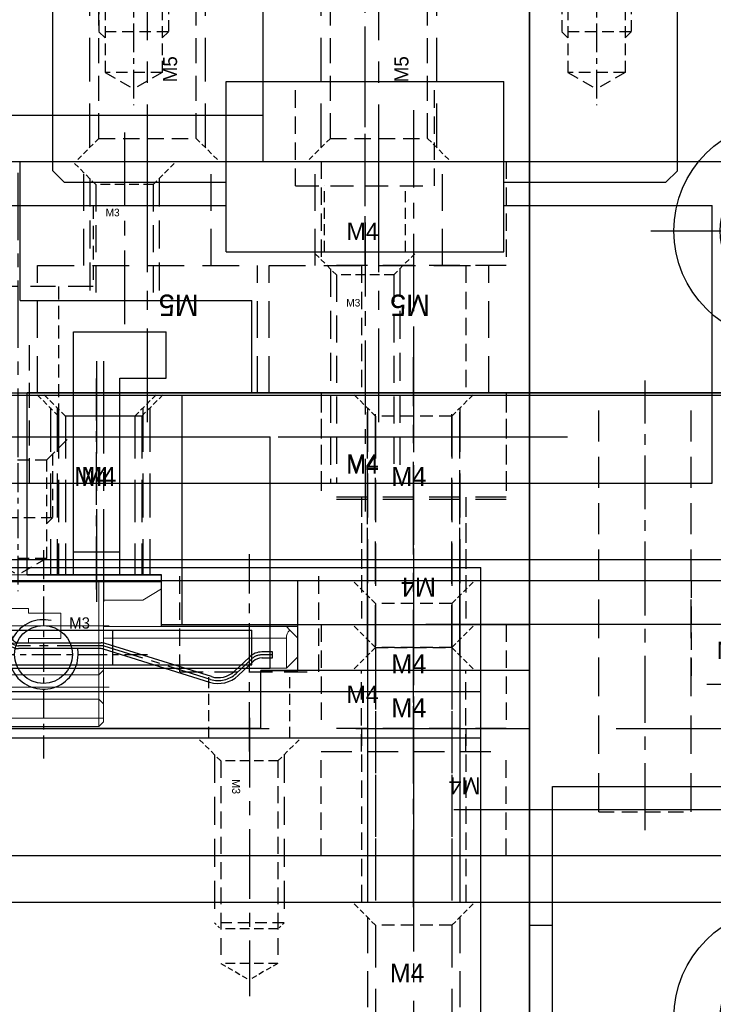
# Model space of a CAD drawing. Header units: millimetres. Extents: x -1657 to 8845, y -11980 to 3013.
# Tile 78 of 256: x 1518 to 1548, y -965 to -923. Entities that reach past the tile are written whole.
import ezdxf

# ---------------------------------------------------------------- set-up
doc = ezdxf.new("R2010")
doc.units = ezdxf.units.MM
doc.linetypes.add('CENTER', pattern=[2, 1.25, -0.25, 0.25, -0.25])
doc.linetypes.add('DASHED', pattern=[0.75, 0.5, -0.25])
for name, color, linetype in [('01', 6, 'Continuous'), ('图层1', 5, 'Continuous'), ('图层100', 243, 'Continuous'), ('图层101', 154, 'Continuous'), ('图层102', 123, 'Continuous'), ('图层103', 50, 'Continuous'), ('图层104', 221, 'Continuous'), ('图层107', 75, 'Continuous'), ('图层108', 132, 'Continuous'), ('图层140', 37, 'Continuous'), ('图层141', 233, 'Continuous'), ('图层142', 22, 'Continuous'), ('图层144', 182, 'Continuous'), ('图层172', 21, 'Continuous'), ('图层3', 6, 'Continuous'), ('图层5', 111, 'Continuous'), ('图层60', 143, 'Continuous'), ('图层87', 241, 'Continuous'), ('图层94', 125, 'Continuous'), ('图层98', 70, 'Continuous'), ('图层99', 43, 'Continuous'), ('旋转气缸', 252, 'Continuous'), ('裁切线轨', 252, 'Continuous')]:
    doc.layers.add(name, color=color, linetype=linetype)

# ---------------------------------------------------------------- blocks, each defined once
blk = doc.blocks.new('D3D8')
at = {"layer": '图层5', "color": 1, "linetype": 'CENTER', "ltscale": 3.238837}
blk.add_line((-2.75, -6.762), (-2.75, 6.107), dxfattribs=at)
at = {"layer": '图层5', "color": 4, "linetype": 'DASHED', "ltscale": 3.166667}
for p, q in [((-5.5, 0), (-5.5, 4.5)), ((0, 0), (0, 4.5)), ((-7.5, -5.5), (-7.5, 0)), ((-7.5, 0), (2, 0)), ((2, -5.5), (2, 0))]:
    blk.add_line(p, q, dxfattribs=at)
at = {"layer": '图层5', "ltscale": 3}
blk.add_text('M5', height=0.93, rotation=180, dxfattribs=at).set_placement((-0.539, -1.25))
blk = doc.blocks.new('5F')
at = {"color": 4, "linetype": 'DASHED', "ltscale": 0.471405}
for p, q in [((1, 2.1), (0, 3.1)), ((1, -2.1), (0, -3.1))]:
    blk.add_line(p, q, dxfattribs=at)
at = {"color": 4, "linetype": 'DASHED', "ltscale": 3.8}
for p, q in [((0.6, 2.5), (12, 2.5)), ((0.6, -2.5), (12, -2.5))]:
    blk.add_line(p, q, dxfattribs=at)
at = {"color": 4, "linetype": 'DASHED', "ltscale": 0.188562}
for p, q in [((12, 2.5), (12.4, 2.1)), ((12, -2.5), (12.4, -2.1))]:
    blk.add_line(p, q, dxfattribs=at)
at = {"color": 4, "linetype": 'DASHED', "ltscale": 1.666667}
blk.add_line((12, 2.5), (12, -2.5), dxfattribs=at)
at = {"color": 4, "linetype": 'DASHED', "ltscale": 1.4}
for p, q in [((1, 2.1), (1, -2.1)), ((14, 2.1), (14, -2.1))]:
    blk.add_line(p, q, dxfattribs=at)
at = {"color": 4, "linetype": 'DASHED', "ltscale": 2.166667}
for p, q in [((1, 2.1), (14, 2.1)), ((1, -2.1), (14, -2.1))]:
    blk.add_line(p, q, dxfattribs=at)
at = {"color": 4, "linetype": 'DASHED', "ltscale": 0.80829}
for p in [(14, 2.1), (14, -2.1)]:
    blk.add_line(p, (15.212, 0), dxfattribs=at)
at = {"color": 1, "linetype": 'CENTER', "ltscale": 3.699214}
blk.add_line((-2.156, 0), (16.34, 0), dxfattribs=at)
blk.add_text('M5', height=0.6063).set_placement((3.422, -1.275))
blk = doc.blocks.new('52B92')
at = {"layer": '裁切线轨', "color": 1, "linetype": 'CENTER'}
for p, q in [((-1.237, 1.867), (-1.237, -5.673)), ((18.763, 1.867), (18.763, -5.673))]:
    blk.add_line(p, q, dxfattribs=at)
at = {"layer": '裁切线轨', "color": 1, "linetype": 'CENTER', "ltscale": 2.32}
blk.add_line((8.763, -9.8), (8.763, 1.8), dxfattribs=at)
blk.add_line((8.763, -9.8), (8.763, 1.8), dxfattribs=at)
at = {"layer": '裁切线轨', "ltscale": 1.5}
for p, q in [((-4.237, 1), (-4.737, 0.5)), ((-4.237, 1), (21.763, 1)), ((21.763, 1), (22.263, 0.5)), ((-4.737, -8.5), (-4.737, 0.5)), ((22.263, -8.5), (22.263, 0.5)), ((2.763, -9), (2.763, -4.65)), ((2.763, -4.65), (14.763, -4.65)), ((14.763, -9), (14.763, -4.65)), ((-4.237, -9), (-4.737, -8.5)), ((22.263, -8.5), (21.763, -9)), ((-4.237, -9), (2.763, -9)), ((14.763, -9), (21.763, -9))]:
    blk.add_line(p, q, dxfattribs=at)
at = {"layer": '裁切线轨', "color": 4, "linetype": 'DASHED'}
for p, q in [((-2.475, 0), (-3.475, 1)), ((0, 0), (1, 1)), ((17.525, 0), (16.525, 1)), ((20, 0), (21, 1)), ((-2.737, 0.262), (-2.737, -2.5)), ((-2.475, 0), (-2.475, -4.25)), ((0, 0), (-2.475, 0)), ((0, 0), (0, -4.25)), ((0.262, 0.262), (0.262, -2.5)), ((17.263, 0.262), (17.263, -2.5)), ((17.525, 0), (17.525, -4.25)), ((20, 0), (17.525, 0)), ((20, 0), (20, -4.25)), ((20.262, 0.262), (20.262, -2.5)), ((-2.737, -2.5), (-2.475, -2.762)), ((0.262, -2.5), (-2.737, -2.5)), ((0.262, -2.5), (0, -2.762)), ((17.263, -2.5), (17.525, -2.762)), ((20.262, -2.5), (17.263, -2.5)), ((20.262, -2.5), (20, -2.762)), ((0, -4.25), (-2.475, -4.25)), ((-2.475, -4.25), (-1.237, -4.964)), ((0, -4.25), (-1.237, -4.964)), ((20, -4.25), (17.525, -4.25)), ((17.525, -4.25), (18.763, -4.964)), ((20, -4.25), (18.763, -4.964))]:
    blk.add_line(p, q, dxfattribs=at)
at = {"layer": '裁切线轨', "linetype": 'DASHED'}
for p in [(-1.982, -0.789), (18.018, -0.789)]:
    blk.add_text('M3', height=0.3465, rotation=270, dxfattribs=at).set_placement(p)
blk = doc.blocks.new('52B53')
at = {"layer": '裁切线轨', "color": 1, "linetype": 'CENTER', "ltscale": 1.7052}
blk.add_line((0, 0), (0, 8.526), dxfattribs=at)
at = {"layer": '裁切线轨', "ltscale": 1.5}
for p, q in [((-6, 7.938), (6, 7.938)), ((-6, 0.588), (-6, 7.938)), ((6, 0.588), (6, 7.938)), ((-6, 0.588), (6, 0.588))]:
    blk.add_line(p, q, dxfattribs=at)
at = {"layer": '裁切线轨', "color": 4, "linetype": 'DASHED', "ltscale": 1.5}
for p, q in [((-3, 3.438), (-3, 7.938)), ((3, 3.438), (3, 7.938))]:
    blk.add_line(p, q, dxfattribs=at)
at = {"layer": '裁切线轨', "color": 4, "linetype": 'DASHED', "ltscale": 2}
blk.add_line((-3, 3.438), (3, 3.438), dxfattribs=at)
at = {"layer": '裁切线轨', "color": 4, "linetype": 'DASHED', "ltscale": 0.95}
for p, q in [((-1.75, 0.588), (-1.75, 3.438)), ((1.75, 0.588), (1.75, 3.438))]:
    blk.add_line(p, q, dxfattribs=at)
blk = doc.blocks.new('1985A')
at = {"layer": '图层87', "color": 1, "linetype": 'CENTER', "ltscale": 2.55}
blk.add_line((-1.237, 2.258), (-1.237, -10.221), dxfattribs=at)
at = {"layer": '图层87', "color": 4, "linetype": 'DASHED', "ltscale": 0.471405}
for p, q in [((-2.475, 0), (-3.475, 1)), ((0, 0), (1, 1))]:
    blk.add_line(p, q, dxfattribs=at)
at = {"layer": '图层87', "color": 4, "linetype": 'DASHED', "ltscale": 2.420833}
for p, q in [((-2.737, 0.262), (-2.737, -9)), ((0.262, 0.262), (0.262, -9))]:
    blk.add_line(p, q, dxfattribs=at)
at = {"layer": '图层87', "color": 4, "linetype": 'DASHED', "ltscale": 2.333333}
for p, q in [((-2.475, 0), (-2.475, -9)), ((0, 0), (0, -9))]:
    blk.add_line(p, q, dxfattribs=at)
at = {"layer": '图层87', "color": 4, "linetype": 'DASHED', "ltscale": 0.825}
blk.add_line((0, 0), (-2.475, 0), dxfattribs=at)
at = {"layer": '图层87'}
blk.add_text('M3', height=0.3257, dxfattribs=at).set_placement((-2.048, -1.366))
blk = doc.blocks.new('19DFB')
at = {"layer": '裁切线轨', "color": 1, "linetype": 'CENTER', "ltscale": 1.7052}
blk.add_line((-10, -0.588), (-10, 7.938), dxfattribs=at)
at = {"layer": '裁切线轨', "ltscale": 1.5}
for p, q in [((-70, 7.35), (0, 7.35)), ((0, 0), (0, 7.35)), ((-70, 0), (0, 0))]:
    blk.add_line(p, q, dxfattribs=at)
at = {"layer": '裁切线轨', "color": 4, "linetype": 'DASHED', "ltscale": 1.5}
for p, q in [((-13, 2.85), (-13, 7.35)), ((-7, 2.85), (-7, 7.35))]:
    blk.add_line(p, q, dxfattribs=at)
at = {"layer": '裁切线轨', "color": 4, "linetype": 'DASHED', "ltscale": 2}
blk.add_line((-13, 2.85), (-7, 2.85), dxfattribs=at)
at = {"layer": '裁切线轨', "color": 4, "linetype": 'DASHED', "ltscale": 0.95}
for p, q in [((-11.75, 0), (-11.75, 2.85)), ((-8.25, 0), (-8.25, 2.85))]:
    blk.add_line(p, q, dxfattribs=at)
blk = doc.blocks.new('52ADC')
at = {"layer": '裁切线轨', "color": 1, "linetype": 'CENTER'}
for p, q in [((-1.237, 1.867), (-1.237, -5.673)), ((13.763, 1.867), (13.763, -5.673))]:
    blk.add_line(p, q, dxfattribs=at)
at = {"layer": '裁切线轨', "color": 1, "linetype": 'CENTER', "ltscale": 2.32}
blk.add_line((6.263, -9.8), (6.263, 1.8), dxfattribs=at)
at = {"layer": '裁切线轨', "ltscale": 1.5}
for p, q in [((-12.137, 1), (24.663, 1)), ((-12.137, -9), (-12.137, 1)), ((24.663, -9), (24.663, 1)), ((-12.137, -9), (24.663, -9))]:
    blk.add_line(p, q, dxfattribs=at)
at = {"layer": '裁切线轨', "color": 4, "linetype": 'DASHED'}
for p, q in [((-2.475, 0), (-3.475, 1)), ((0, 0), (1, 1)), ((12.525, 0), (11.525, 1)), ((15, 0), (16, 1)), ((-2.737, 0.262), (-2.737, -2.5)), ((-2.475, 0), (-2.475, -4.25)), ((0, 0), (-2.475, 0)), ((0, 0), (0, -4.25)), ((0.262, 0.262), (0.262, -2.5)), ((12.263, 0.262), (12.263, -2.5)), ((12.525, 0), (12.525, -4.25)), ((15, 0), (12.525, 0)), ((15, 0), (15, -4.25)), ((15.262, 0.262), (15.262, -2.5)), ((-2.737, -2.5), (-2.475, -2.762)), ((0.262, -2.5), (-2.737, -2.5)), ((0.262, -2.5), (0, -2.762)), ((12.263, -2.5), (12.525, -2.762)), ((15.262, -2.5), (12.263, -2.5)), ((15.262, -2.5), (15, -2.762)), ((0, -4.25), (-2.475, -4.25)), ((-2.475, -4.25), (-1.237, -4.964)), ((0, -4.25), (-1.237, -4.964)), ((15, -4.25), (12.525, -4.25)), ((12.525, -4.25), (13.763, -4.964)), ((15, -4.25), (13.763, -4.964))]:
    blk.add_line(p, q, dxfattribs=at)
at = {"layer": '裁切线轨', "color": 4, "linetype": 'DASHED', "ltscale": 12.266667}
blk.add_line((-12.137, -4.65), (24.663, -4.65), dxfattribs=at)
at = {"layer": '裁切线轨', "linetype": 'DASHED'}
for p in [(-1.982, -0.789), (13.018, -0.789)]:
    blk.add_text('M3', height=0.3465, rotation=270, dxfattribs=at).set_placement(p)
blk = doc.blocks.new('19E89')
at = {"layer": '图层87', "color": 1, "linetype": 'CENTER', "ltscale": 2.329099}
blk.add_line((-3.25, 4.911), (-3.25, -8.116), dxfattribs=at)
at = {"layer": '图层87', "color": 4, "linetype": 'DASHED', "ltscale": 1.166667}
for p, q in [((-6.5, 3.5), (-6.5, 0)), ((0, 3.5), (0, 0))]:
    blk.add_line(p, q, dxfattribs=at)
at = {"layer": '图层87', "color": 4, "linetype": 'DASHED', "ltscale": 2.166667}
blk.add_line((0, 0), (-6.5, 0), dxfattribs=at)
at = {"layer": '图层87', "color": 4, "linetype": 'DASHED', "ltscale": 1.125}
for p, q in [((-5, 0), (-5, -6.5)), ((-1.5, 0), (-1.5, -6.5))]:
    blk.add_line(p, q, dxfattribs=at)
at = {"layer": '图层87', "linetype": 'DASHED', "ltscale": 3}
blk.add_text('M3', height=0.6863, dxfattribs=at).set_placement((-4.832, 0.154))
blk = doc.blocks.new('19F45')
at = {"layer": '图层87', "color": 1, "linetype": 'CENTER', "ltscale": 3.728372}
blk.add_line((-3.25, -7.894), (-3.25, 7.61), dxfattribs=at)
at = {"layer": '图层87', "color": 4, "linetype": 'DASHED', "ltscale": 2.166667}
for p, q in [((-6.5, 0), (-6.5, 5.5)), ((0, 0), (0, 5.5)), ((-8.75, -6.5), (-8.75, 0)), ((2.25, -6.5), (2.25, 0))]:
    blk.add_line(p, q, dxfattribs=at)
at = {"layer": '图层87', "color": 4, "linetype": 'DASHED', "ltscale": 3.666667}
blk.add_line((-8.75, 0), (2.25, 0), dxfattribs=at)
at = {"layer": '图层87', "ltscale": 4}
blk.add_text('M6', height=1.0943, rotation=90, dxfattribs=at).set_placement((0.029, -2.345))
blk = doc.blocks.new('3F')
at = {"color": 4, "linetype": 'DASHED', "ltscale": 0.471405}
for p, q in [((1, 1.237), (0, 2.237)), ((1, -1.237), (0, -2.237))]:
    blk.add_line(p, q, dxfattribs=at)
at = {"color": 4, "linetype": 'DASHED', "ltscale": 2.420833}
for p, q in [((0.738, 1.5), (8, 1.5)), ((0.738, -1.5), (8, -1.5))]:
    blk.add_line(p, q, dxfattribs=at)
at = {"color": 4, "linetype": 'DASHED', "ltscale": 0.123744}
for p, q in [((8, 1.5), (8.262, 1.237)), ((8, -1.5), (8.262, -1.237))]:
    blk.add_line(p, q, dxfattribs=at)
at = {"color": 4, "linetype": 'DASHED'}
blk.add_line((8, 1.5), (8, -1.5), dxfattribs=at)
at = {"color": 4, "linetype": 'DASHED', "ltscale": 1.458333}
for p, q in [((1, 1.237), (9.75, 1.237)), ((1, -1.237), (9.75, -1.237))]:
    blk.add_line(p, q, dxfattribs=at)
at = {"color": 4, "linetype": 'DASHED', "ltscale": 0.825}
for p, q in [((1, 1.237), (1, -1.237)), ((8.262, 1.237), (8.262, -1.237)), ((9.75, 1.237), (9.75, -1.237))]:
    blk.add_line(p, q, dxfattribs=at)
at = {"color": 4, "linetype": 'DASHED', "ltscale": 0.476314}
for p in [(9.75, 1.237), (9.75, -1.237)]:
    blk.add_line(p, (10.464, 0), dxfattribs=at)
at = {"color": 1, "linetype": 'CENTER', "ltscale": 2.408031}
blk.add_line((-0.867, 0), (11.173, 0), dxfattribs=at)
at = {"linetype": 'DASHED'}
blk.add_text('M3', height=0.3465, dxfattribs=at).set_placement((1.789, -0.745))
blk = doc.blocks.new('5C')
at = {"color": 1, "linetype": 'CENTER'}
for p, q in [((0, 4.5), (0, -4.5)), ((-4.5, 0), (4.5, 0))]:
    blk.add_line(p, q, dxfattribs=at)
blk.add_circle((0, 0), 2.1)
at = {"color": 2, "linetype": 'Continuous'}
blk.add_arc((0, 0), 2.5, 70.7735, 12.493, dxfattribs=at)
blk.add_text('M5', height=0.54).set_placement((1.623, 1.797))
blk = doc.blocks.new('1B276')
at = {"layer": '旋转气缸', "color": 1, "linetype": 'CENTER', "ltscale": 12.992}
blk.add_line((2.2, -30.98), (2.2, 33.98), dxfattribs=at)
at = {"layer": '旋转气缸', "ltscale": 1.375}
blk.add_line((36.7, 29.5), (-44.3, 29.5), dxfattribs=at)
at = {"layer": '旋转气缸', "ltscale": 1.375, "extrusion": (0, 0, -1), "zscale": -1}
for p in [(14.8, 18.5), (-19.2, 18.5)]:
    blk.add_blockref('5C', p, dxfattribs=at)
blk = doc.blocks.new('85971')
at = {"color": 7, "linetype": 'Continuous', "lineweight": 15}
for p, q in [((0.445, 1.7), (0.245, 1.5)), ((0.245, 1.35), (0.245, 1.5)), ((0.245, 0.725), (0.245, 1.35)), ((0.445, 1.35), (0.245, 1.35)), ((0.445, 1.7), (0.445, 1.35)), ((0.445, 1.7), (4.845, 1.7)), ((4.845, 1.35), (0.445, 1.35)), ((0.445, 1.35), (0.445, 0.55)), ((3.545, 1.7), (4.845, 1.7)), ((4.845, 1.7), (4.845, 1.35)), ((4.845, 0.55), (4.845, 1.35)), ((0.445, 0.525), (0.245, 0.725)), ((0.245, 0.465), (0.245, 0.725)), ((0.245, -0.75), (0.245, 0.49)), ((0.445, 0.55), (0.445, -0.55)), ((0.445, 0.525), (4.845, 0.525)), ((4.845, -0.55), (4.845, 0.55)), ((-7.655, -0.81), (-8.155, -1.31)), ((-7.655, -0.81), (0.245, -0.81)), ((-7.655, -2.11), (-7.655, -0.81)), ((-7.655, -0.81), (0.245, -0.81)), ((0.245, -0.725), (0.445, -0.525)), ((0.245, -4.55), (0.245, -0.75)), ((0.445, -0.525), (4.845, -0.525)), ((0.445, -0.55), (0.445, -4.55)), ((4.845, -1.9), (4.845, -0.55)), ((0.245, -0.87), (0.245, -2.11)), ((-8.155, -1.31), (-8.155, -2.11)), ((-8.155, -2.11), (-7.802, -2.464)), ((0.245, -2.11), (-7.655, -2.11)), ((0.245, -2.11), (0.245, -2.37)), ((3.495, -2.1), (2.095, -2.1)), ((2.095, -2.1), (2.095, -3.2)), ((3.495, -1.9), (4.845, -1.9)), ((3.495, -1.9), (3.495, -2.1)), ((4.845, -3.4), (4.845, -1.9)), ((-7.802, -2.464), (-7.655, -2.61)), ((0.245, -2.37), (0.245, -2.97)), ((-7.655, -2.61), (0.245, -2.61)), ((0.245, -2.97), (0.245, -3.12)), ((2.095, -3.2), (3.495, -3.2)), ((3.495, -3.2), (3.495, -3.4)), ((3.495, -3.4), (4.845, -3.4)), ((4.845, -4.55), (4.845, -3.4)), ((-1.455, -3.75), (-2.255, -4.25)), ((-1.455, -3.75), (0.245, -3.75)), ((-2.255, -4.55), (-2.255, -4.25)), ((-2.255, -4.55), (0.245, -4.55)), ((-2.255, -4.55), (-2.255, -4.85)), ((0.445, -4.55), (0.245, -4.55)), ((0.445, -4.55), (4.845, -4.55)), ((4.845, -4.55), (4.845, -4.85)), ((-2.255, -4.85), (4.845, -4.85))]:
    blk.add_line(p, q, dxfattribs=at)
at = {"color": 1, "lineweight": 9, "ltscale": 0.03}
for p, q in [((0, 0), (5.152, 0)), ((0, -2.65), (5.152, -2.65))]:
    blk.add_line(p, q, dxfattribs=at)
at = {"color": 7, "linetype": 'Continuous', "lineweight": 15}
blk.add_arc((-8.155, -2.11), 0.5, 315, 0, dxfattribs=at)
blk = doc.blocks.new('5A')
at = {"color": 1, "linetype": 'CENTER'}
for p, q in [((0, 5.75), (0, -5.75)), ((-5.75, 0), (5.75, 0))]:
    blk.add_line(p, q, dxfattribs=at)
for radius in [4.75, 2.75]:
    blk.add_circle((0, 0), radius)
blk.add_text('M5', height=0.56).set_placement((-1.965, -3.658))
blk = doc.blocks.new('1B15B')
at = {"layer": '图层98', "color": 4, "linetype": 'DASHED', "ltscale": 0.471405}
for p, q in [((0.35, -0.35), (-0.65, 0.65)), ((0.35, -3.65), (-0.65, -4.65))]:
    blk.add_line(p, q, dxfattribs=at)
at = {"layer": '图层98', "color": 4, "linetype": 'DASHED', "ltscale": 3.783333}
for p, q in [((0, 0), (11.35, 0)), ((0, -4), (11.35, -4))]:
    blk.add_line(p, q, dxfattribs=at)
at = {"layer": '图层98', "color": 4, "linetype": 'DASHED', "ltscale": 3.666667}
for p, q in [((0.35, -0.35), (11.35, -0.35)), ((0.35, -3.65), (11.35, -3.65))]:
    blk.add_line(p, q, dxfattribs=at)
at = {"layer": '图层98', "color": 4, "linetype": 'DASHED', "ltscale": 1.1}
blk.add_line((0.35, -0.35), (0.35, -3.65), dxfattribs=at)
at = {"layer": '图层98', "color": 1, "linetype": 'CENTER', "ltscale": 3.2}
blk.add_line((-2.026, -2), (12.899, -2), dxfattribs=at)
at = {"layer": '图层98'}
blk.add_text('M4', height=0.8143, rotation=90, dxfattribs=at).set_placement((3.367, -2.964))
blk = doc.blocks.new('1B375')
at = {"layer": '图层98', "ltscale": 1.375}
for p, q in [((0.64, 49.4), (0.64, 55.2)), ((0.64, 55.2), (8.5, 55.2)), ((8.5, -6.5), (8.5, 55.2)), ((-1.6, 43.5), (-1.6, 49.4)), ((-1.6, 49.4), (0.64, 49.4)), ((-3.5, 43.5), (-1.6, 43.5)), ((-3.5, 33.5), (-3.5, 43.5)), ((-11.5, -6.5), (-11.5, 33.5)), ((-11.5, 33.5), (-3.5, 33.5))]:
    blk.add_line(p, q, dxfattribs=at)
at = {"layer": '图层98', "color": 4, "linetype": 'DASHED', "ltscale": 0.471405}
for p, q in [((7.5, 53.55), (8.5, 54.55)), ((7.5, 50.25), (8.5, 49.25))]:
    blk.add_line(p, q, dxfattribs=at)
at = {"layer": '图层98', "color": 4, "linetype": 'DASHED', "ltscale": 3.783333}
for p, q in [((7.85, 53.9), (0.64, 53.9)), ((7.85, 49.9), (0.64, 49.9))]:
    blk.add_line(p, q, dxfattribs=at)
at = {"layer": '图层98', "color": 4, "linetype": 'DASHED', "ltscale": 3.666667}
for p, q in [((7.5, 53.55), (0.64, 53.55)), ((7.5, 50.25), (0.64, 50.25))]:
    blk.add_line(p, q, dxfattribs=at)
at = {"layer": '图层98', "color": 4, "linetype": 'DASHED', "ltscale": 1.1}
blk.add_line((7.5, 50.25), (7.5, 53.55), dxfattribs=at)
at = {"layer": '图层98', "color": 1, "linetype": 'CENTER', "ltscale": 3.2}
blk.add_line((9.876, 51.9), (-0.909, 51.9), dxfattribs=at)
at = {"layer": '图层98', "ltscale": 1.375}
blk.add_blockref('1B15B', (-2.85, 40.5), dxfattribs=at)
at = {"layer": '图层98'}
blk.add_text('M4', height=0.8143, rotation=270, dxfattribs=at).set_placement((4.483, 52.864))
blk = doc.blocks.new('1B14A')
at = {"layer": '图层99', "color": 4, "linetype": 'DASHED', "ltscale": 1.5}
for p, q in [((2.215, 4), (6.715, 4)), ((6.715, 2.25), (10.215, 2.25)), ((6.715, -2.25), (10.215, -2.25)), ((2.215, -4), (6.715, -4))]:
    blk.add_line(p, q, dxfattribs=at)
at = {"layer": '图层99', "color": 4, "linetype": 'DASHED', "ltscale": 2.666667}
blk.add_line((6.715, 4), (6.715, -4), dxfattribs=at)
at = {"layer": '图层99', "color": 1, "linetype": 'CENTER', "ltscale": 2.671598}
blk.add_line((0, 0), (12.358, 0), dxfattribs=at)
at = {"layer": '图层99'}
blk.add_text('M4', height=0.743, rotation=90, dxfattribs=at).set_placement((5.607, -2.897))
blk = doc.blocks.new('1B3C8')
at = {"layer": '图层99', "ltscale": 1.375}
for p, q in [((-8, 0), (-8, 26.1)), ((-8, 26.1), (0, 26.1)), ((0, 23.1), (0, 26.1)), ((-2.5, 11.6), (-2.5, 23.1)), ((-2.5, 23.1), (0, 23.1)), ((-2.5, 11.6), (0, 11.6)), ((0, 0), (0, 11.6)), ((-8, 0), (0, 0))]:
    blk.add_line(p, q, dxfattribs=at)
blk.add_blockref('1B14A', (-10.215, 5), dxfattribs=at)
blk = doc.blocks.new('1C3B2')
at = {"layer": '01', "ltscale": 1.625}
blk.add_line((0, 0), (0.25, 0), dxfattribs=at)
at = {"layer": '01', "ltscale": 0.5}
for p, q in [((0, -4.64), (0, 0)), ((0.25, -4.64), (0.25, 0)), ((0.55, -4.94), (4.13, -4.94)), ((8.888, -6.399), (4.293, -4.965)), ((4.13, -5.19), (0.55, -5.19)), ((4.219, -5.204), (8.814, -6.637)), ((11.533, -5.332), (11.075, -5.334)), ((11.535, -5.582), (11.533, -5.332)), ((10.532, -5.552), (9.871, -6.173)), ((10.042, -6.355), (10.703, -5.734)), ((11.076, -5.584), (11.535, -5.582))]:
    blk.add_line(p, q, dxfattribs=at)
at = {"layer": '01', "color": 1, "linetype": 'CENTER', "ltscale": 1.52888}
for p, q in [((0.125, -4.64), (0.125, 0.096)), ((4.13, -5.065), (0.55, -5.065)), ((4.13, -5.065), (0.55, -5.065)), ((8.851, -6.518), (4.256, -5.084)), ((11.534, -5.457), (11.075, -5.459)), ((10.617, -5.643), (9.956, -6.264))]:
    blk.add_line(p, q, dxfattribs=at)
at = {"layer": '01', "ltscale": 0.5}
for centre, radius, start, end in [((0.55, -4.64), 0.55, 180, 270), ((0.55, -4.64), 0.3, 180, 270), ((4.13, -5.49), 0.55, 72.6698, 90), ((4.13, -5.49), 0.3, 72.6698, 90), ((11.08, -6.134), 0.8, 90.3541, 133.2279), ((11.08, -6.134), 0.55, 90.3541, 133.2279), ((9.186, -5.444), 1.25, 252.6698, 313.2279), ((9.186, -5.444), 1, 252.6698, 313.2279)]:
    blk.add_arc(centre, radius, start, end, dxfattribs=at)
at = {"layer": '01', "color": 1, "linetype": 'CENTER', "ltscale": 1.52888}
for centre, radius, start, end in [((0.55, -4.64), 0.425, 180, 270), ((4.13, -5.49), 0.425, 72.6698, 90), ((11.08, -6.134), 0.675, 90.3541, 133.2279), ((9.186, -5.444), 1.125, 252.6698, 313.2279)]:
    blk.add_arc(centre, radius, start, end, dxfattribs=at)
blk = doc.blocks.new('1C480')
at = {"layer": '图层101', "color": 1, "linetype": 'CENTER', "ltscale": 2.671598}
blk.add_line((0, 0), (0, -16.358), dxfattribs=at)
at = {"layer": '图层101', "color": 4, "linetype": 'DASHED', "ltscale": 1.5}
for p, q in [((-4, -2.215), (-4, -6.715)), ((4, -2.215), (4, -6.715)), ((-2.25, -6.715), (-2.25, -14.215)), ((2.25, -6.715), (2.25, -14.215))]:
    blk.add_line(p, q, dxfattribs=at)
at = {"layer": '图层101', "color": 4, "linetype": 'DASHED', "ltscale": 2.666667}
blk.add_line((4, -6.715), (-4, -6.715), dxfattribs=at)
at = {"layer": '图层101'}
blk.add_text('M4', height=0.743, dxfattribs=at).set_placement((-2.897, -5.607))
blk = doc.blocks.new('4F')
at = {"color": 4, "linetype": 'DASHED', "ltscale": 0.471405}
for p, q in [((1, 1.65), (0, 2.65)), ((1, -1.65), (0, -2.65))]:
    blk.add_line(p, q, dxfattribs=at)
at = {"color": 4, "linetype": 'DASHED', "ltscale": 3.116667}
for p, q in [((0.65, 2), (10, 2)), ((0.65, -2), (10, -2))]:
    blk.add_line(p, q, dxfattribs=at)
at = {"color": 4, "linetype": 'DASHED', "ltscale": 0.164992}
for p, q in [((10, 2), (10.35, 1.65)), ((10, -2), (10.35, -1.65))]:
    blk.add_line(p, q, dxfattribs=at)
at = {"color": 4, "linetype": 'DASHED', "ltscale": 1.333333}
blk.add_line((10, 2), (10, -2), dxfattribs=at)
at = {"color": 4, "linetype": 'DASHED', "ltscale": 1.1}
for p, q in [((1, 1.65), (1, -1.65)), ((12, 1.65), (12, -1.65))]:
    blk.add_line(p, q, dxfattribs=at)
at = {"color": 4, "linetype": 'DASHED', "ltscale": 3.666667}
for p, q in [((1, 1.65), (12, 1.65)), ((1, -1.65), (12, -1.65))]:
    blk.add_line(p, q, dxfattribs=at)
at = {"color": 4, "linetype": 'DASHED', "ltscale": 0.635085}
for p in [(12, 1.65), (12, -1.65)]:
    blk.add_line(p, (12.953, 0), dxfattribs=at)
at = {"color": 1, "linetype": 'CENTER', "ltscale": 3.210708}
blk.add_line((-2.156, 0), (13.898, 0), dxfattribs=at)
blk.add_text('M4', height=0.8081, rotation=90).set_placement((3.463, -1.03))
blk = doc.blocks.new('1C4D2')
at = {"layer": '图层103', "color": 1, "linetype": 'CENTER', "ltscale": 2.671598}
blk.add_line((0, 0), (0, -14.358), dxfattribs=at)
at = {"layer": '图层103', "color": 4, "linetype": 'DASHED', "ltscale": 1.5}
for p, q in [((-4, -2.215), (-4, -6.715)), ((4, -2.215), (4, -6.715)), ((-2.25, -6.715), (-2.25, -12.215)), ((2.25, -6.715), (2.25, -12.215))]:
    blk.add_line(p, q, dxfattribs=at)
at = {"layer": '图层103', "color": 4, "linetype": 'DASHED', "ltscale": 2.666667}
blk.add_line((4, -6.715), (-4, -6.715), dxfattribs=at)
at = {"layer": '图层103'}
blk.add_text('M4', height=0.743, dxfattribs=at).set_placement((-2.897, -5.607))
blk = doc.blocks.new('1C4EA')
at = {"layer": '图层101', "color": 1, "linetype": 'CENTER', "ltscale": 3.2}
blk.add_line((-2, 2.026), (-2, -12.899), dxfattribs=at)
at = {"layer": '图层101', "color": 4, "linetype": 'DASHED', "ltscale": 0.471405}
for p, q in [((-3.65, -0.35), (-4.65, 0.65)), ((-0.35, -0.35), (0.65, 0.65))]:
    blk.add_line(p, q, dxfattribs=at)
at = {"layer": '图层101', "color": 4, "linetype": 'DASHED', "ltscale": 3.783333}
for p, q in [((0, 0), (0, -11.35)), ((-4, 0), (-4, -11.35))]:
    blk.add_line(p, q, dxfattribs=at)
at = {"layer": '图层101', "color": 4, "linetype": 'DASHED', "ltscale": 3.666667}
for p, q in [((-3.65, -0.35), (-3.65, -11.35)), ((-0.35, -0.35), (-0.35, -11.35))]:
    blk.add_line(p, q, dxfattribs=at)
at = {"layer": '图层101', "color": 4, "linetype": 'DASHED', "ltscale": 1.1}
blk.add_line((-0.35, -0.35), (-3.65, -0.35), dxfattribs=at)
at = {"layer": '图层101'}
blk.add_text('M4', height=0.8143, dxfattribs=at).set_placement((-2.964, -3.367))
blk = doc.blocks.new('1E935')
at = {"layer": '图层108', "color": 1, "linetype": 'CENTER', "ltscale": 2.671598}
blk.add_line((0, 0), (0, -14.358), dxfattribs=at)
at = {"layer": '图层108', "color": 4, "linetype": 'DASHED', "ltscale": 1.5}
for p, q in [((-4, -2.215), (-4, -6.715)), ((4, -2.215), (4, -6.715)), ((-2.25, -6.715), (-2.25, -12.215)), ((2.25, -6.715), (2.25, -12.215))]:
    blk.add_line(p, q, dxfattribs=at)
at = {"layer": '图层108', "color": 4, "linetype": 'DASHED', "ltscale": 2.666667}
blk.add_line((4, -6.715), (-4, -6.715), dxfattribs=at)
at = {"layer": '图层108'}
blk.add_text('M4', height=0.743, dxfattribs=at).set_placement((-2.897, -5.607))
blk = doc.blocks.new('1E965')
at = {"layer": '图层108', "color": 1, "linetype": 'CENTER', "ltscale": 2.55}
blk.add_line((-1.237, 2.258), (-1.237, -6.221), dxfattribs=at)
at = {"layer": '图层108', "color": 4, "linetype": 'DASHED', "ltscale": 0.471405}
for p, q in [((-2.475, 0), (-3.475, 1)), ((0, 0), (1, 1))]:
    blk.add_line(p, q, dxfattribs=at)
at = {"layer": '图层108', "color": 4, "linetype": 'DASHED', "ltscale": 2.420833}
for p, q in [((-2.737, 0.262), (-2.737, -5)), ((0.262, 0.262), (0.262, -5))]:
    blk.add_line(p, q, dxfattribs=at)
at = {"layer": '图层108', "color": 4, "linetype": 'DASHED', "ltscale": 2.333333}
for p, q in [((-2.475, 0), (-2.475, -5)), ((0, 0), (0, -5))]:
    blk.add_line(p, q, dxfattribs=at)
at = {"layer": '图层108', "color": 4, "linetype": 'DASHED', "ltscale": 0.825}
blk.add_line((0, 0), (-2.475, 0), dxfattribs=at)
at = {"layer": '图层108'}
blk.add_text('M3', height=0.3257, dxfattribs=at).set_placement((-2.048, -1.366))
blk = doc.blocks.new('1E991')
at = {"layer": '图层103', "color": 4, "linetype": 'DASHED', "ltscale": 0.471405}
for p, q in [((-3.3, 0), (-4.3, 1)), ((0, 0), (1, 1))]:
    blk.add_line(p, q, dxfattribs=at)
at = {"layer": '图层103', "color": 4, "linetype": 'DASHED', "ltscale": 3.783333}
for p, q in [((-3.65, 0.35), (-3.65, -9)), ((0.35, 0.35), (0.35, -9))]:
    blk.add_line(p, q, dxfattribs=at)
at = {"layer": '图层103', "color": 4, "linetype": 'DASHED', "ltscale": 1.1}
blk.add_line((0, 0), (-3.3, 0), dxfattribs=at)
at = {"layer": '图层103', "color": 4, "linetype": 'DASHED', "ltscale": 3.666667}
for p, q in [((-3.3, 0), (-3.3, -9)), ((0, 0), (0, -9))]:
    blk.add_line(p, q, dxfattribs=at)
at = {"layer": '图层103'}
blk.add_text('M4', height=0.8143, dxfattribs=at).set_placement((-2.614, -3.017))
blk = doc.blocks.new('21B36')
at = {"layer": '图层141', "color": 1, "linetype": 'CENTER', "ltscale": 2.671598}
blk.add_line((0, 0), (0, -12.358), dxfattribs=at)
at = {"layer": '图层141', "color": 4, "linetype": 'DASHED', "ltscale": 1.5}
for p, q in [((-4, -2.215), (-4, -6.715)), ((4, -2.215), (4, -6.715)), ((-2.25, -6.715), (-2.25, -10.215)), ((2.25, -6.715), (2.25, -10.215))]:
    blk.add_line(p, q, dxfattribs=at)
at = {"layer": '图层141', "color": 4, "linetype": 'DASHED', "ltscale": 2.666667}
blk.add_line((4, -6.715), (-4, -6.715), dxfattribs=at)
at = {"layer": '图层141'}
blk.add_text('M4', height=0.743, dxfattribs=at).set_placement((-2.897, -5.607))
blk = doc.blocks.new('21B7A')
at = {"layer": '图层142', "color": 1, "linetype": 'CENTER', "ltscale": 2.671598}
blk.add_line((0, 0), (0, -12.358), dxfattribs=at)
at = {"layer": '图层142', "color": 4, "linetype": 'DASHED', "ltscale": 1.5}
for p, q in [((-4, -2.215), (-4, -6.715)), ((4, -2.215), (4, -6.715)), ((-2.25, -6.715), (-2.25, -10.215)), ((2.25, -6.715), (2.25, -10.215))]:
    blk.add_line(p, q, dxfattribs=at)
at = {"layer": '图层142', "color": 4, "linetype": 'DASHED', "ltscale": 2.666667}
blk.add_line((4, -6.715), (-4, -6.715), dxfattribs=at)
at = {"layer": '图层142'}
blk.add_text('M4', height=0.743, dxfattribs=at).set_placement((-2.897, -5.607))
blk = doc.blocks.new('21C0C')
at = {"layer": '图层140', "color": 1, "linetype": 'CENTER', "ltscale": 3.2}
blk.add_line((-2, 2.026), (-2, -14.799), dxfattribs=at)
at = {"layer": '图层140', "color": 4, "linetype": 'DASHED', "ltscale": 0.471405}
for p, q in [((-3.65, -0.35), (-4.65, 0.65)), ((-0.35, -0.35), (0.65, 0.65))]:
    blk.add_line(p, q, dxfattribs=at)
at = {"layer": '图层140', "color": 4, "linetype": 'DASHED', "ltscale": 3.783333}
for p, q in [((0, 0), (0, -13.25)), ((-4, 0), (-4, -13.25))]:
    blk.add_line(p, q, dxfattribs=at)
at = {"layer": '图层140', "color": 4, "linetype": 'DASHED', "ltscale": 3.666667}
for p, q in [((-3.65, -0.35), (-3.65, -13.25)), ((-0.35, -0.35), (-0.35, -13.25))]:
    blk.add_line(p, q, dxfattribs=at)
at = {"layer": '图层140', "color": 4, "linetype": 'DASHED', "ltscale": 1.1}
blk.add_line((-0.35, -0.35), (-3.65, -0.35), dxfattribs=at)
at = {"layer": '图层140'}
blk.add_text('M4', height=0.8143, dxfattribs=at).set_placement((-2.964, -3.367))
blk = doc.blocks.new('21CDE')
at = {"layer": '图层140', "color": 1, "linetype": 'CENTER', "ltscale": 2.671598}
blk.add_line((0, 0), (0, -18.258), dxfattribs=at)
at = {"layer": '图层140', "color": 4, "linetype": 'DASHED', "ltscale": 1.5}
for p, q in [((-4, -2.215), (-4, -6.715)), ((4, -2.215), (4, -6.715)), ((-2.25, -6.715), (-2.25, -16.115)), ((2.25, -6.715), (2.25, -16.115))]:
    blk.add_line(p, q, dxfattribs=at)
at = {"layer": '图层140', "color": 4, "linetype": 'DASHED', "ltscale": 2.666667}
blk.add_line((4, -6.715), (-4, -6.715), dxfattribs=at)
at = {"layer": '图层140'}
blk.add_text('M4', height=0.743, dxfattribs=at).set_placement((-2.897, -5.607))
blk = doc.blocks.new('3C')
at = {"color": 1, "linetype": 'CENTER'}
for p, q in [((0, 4.5), (0, -4.5)), ((-4.5, 0), (4.5, 0))]:
    blk.add_line(p, q, dxfattribs=at)
blk.add_circle((0, 0), 1.25)
at = {"color": 2, "linetype": 'Continuous'}
blk.add_arc((0, 0), 1.5, 77.2897, 8.5828, dxfattribs=at)
blk.add_text('M3', height=0.4838).set_placement((1.112, 1.118))
blk = doc.blocks.new('6C4AF')
at = {"layer": '图层103', "color": 1, "linetype": 'CENTER', "ltscale": 3.2}
blk.add_line((-1.65, 2.376), (-1.65, -8.409), dxfattribs=at)
at = {"layer": '图层103', "color": 4, "linetype": 'DASHED', "ltscale": 0.471405}
for p, q in [((-3.3, 0), (-4.3, 1)), ((0, 0), (1, 1))]:
    blk.add_line(p, q, dxfattribs=at)
at = {"layer": '图层103', "color": 4, "linetype": 'DASHED', "ltscale": 3.783333}
for p, q in [((-3.65, 0.35), (-3.65, -6.86)), ((0.35, 0.35), (0.35, -6.86))]:
    blk.add_line(p, q, dxfattribs=at)
at = {"layer": '图层103', "color": 4, "linetype": 'DASHED', "ltscale": 1.1}
blk.add_line((0, 0), (-3.3, 0), dxfattribs=at)
at = {"layer": '图层103', "color": 4, "linetype": 'DASHED', "ltscale": 3.666667}
for p, q in [((-3.3, 0), (-3.3, -6.86)), ((0, 0), (0, -6.86))]:
    blk.add_line(p, q, dxfattribs=at)
at = {"layer": '图层103'}
blk.add_text('M4', height=0.8143, dxfattribs=at).set_placement((-2.614, -3.017))

msp = doc.modelspace()

# ---------------------------------------------------------------- linework, layer by layer
at = {"layer": '图层1'}
for q in [(1528.5605, -897.4622), (1548.5605, -928.6622)]:
    msp.add_line((1528.5605, -928.6622), q, dxfattribs=at)
at = {"layer": '图层100', "ltscale": 2}
msp.add_line((1540.0605, -1041.6622), (1540.0605, -914.1622), dxfattribs=at)
at = {"layer": '图层101', "ltscale": 1.625}
for p, q in [((1530.0605, -950.6622), (1530.0605, -948.6622)), ((1530.0605, -948.6622), (1540.0605, -948.6622)), ((1540.0605, -960.6622), (1540.0605, -948.6622)), ((1528.4605, -950.6622), (1530.0605, -950.6622)), ((1528.4605, -953.1622), (1528.4605, -950.6622)), ((1516.9605, -953.1622), (1528.4605, -953.1622)), ((1513.9605, -960.6622), (1540.0605, -960.6622))]:
    msp.add_line(p, q, dxfattribs=at)
at = {"layer": '图层102', "ltscale": 1.625}
for p in [(1513.9605, -960.6622), (1540.0605, -1041.6622)]:
    msp.add_line(p, (1540.0605, -960.6622), dxfattribs=at)
at = {"layer": '图层103', "color": 1, "linetype": 'CENTER', "ltscale": 1.82352}
msp.add_line((1521.3605, -947.151), (1521.3605, -938.0334), dxfattribs=at)
at = {"layer": '图层103', "ltscale": 1.625}
for p, q in [((1518.3605, -946.5222), (1518.3605, -938.6622)), ((1518.3605, -938.6622), (1540.0605, -938.6622)), ((1540.0605, -948.6622), (1540.0605, -938.6622)), ((1518.3605, -946.5222), (1524.1605, -946.5222)), ((1524.1605, -948.6622), (1524.1605, -946.5222)), ((1524.1605, -948.6622), (1540.0605, -948.6622))]:
    msp.add_line(p, q, dxfattribs=at)
at = {"layer": '图层103', "color": 4, "linetype": 'DASHED', "ltscale": 2.62}
for p, q in [((1520.3605, -946.5222), (1520.3605, -938.6622)), ((1522.3605, -946.5222), (1522.3605, -938.6622))]:
    msp.add_line(p, q, dxfattribs=at)
at = {"layer": '图层103', "color": 4, "linetype": 'DASHED', "ltscale": 3.333333}
for p, q in [((1533.0605, -948.6622), (1533.0605, -938.6622)), ((1537.0605, -948.6622), (1537.0605, -938.6622))]:
    msp.add_line(p, q, dxfattribs=at)
at = {"layer": '图层104', "ltscale": 1.625}
for p, q in [((1493.0605, -948.9122), (1528.0605, -948.9122)), ((1522.0605, -950.4122), (1522.0605, -948.9122)), ((1528.0605, -950.4122), (1528.0605, -948.9122)), ((1510.0605, -950.4122), (1528.0605, -950.4122))]:
    msp.add_line(p, q, dxfattribs=at)
at = {"layer": '图层107', "ltscale": 0.875}
for p, q in [((1520.3605, -936.0222), (1524.3605, -936.0222)), ((1520.3605, -946.5222), (1520.3605, -936.0222)), ((1524.3605, -938.0222), (1524.3605, -936.0222)), ((1522.3605, -938.0222), (1524.3605, -938.0222)), ((1522.3605, -946.5222), (1522.3605, -938.0222)), ((1520.3605, -945.5222), (1522.3605, -945.5222)), ((1520.3605, -946.5222), (1522.3605, -946.5222))]:
    msp.add_line(p, q, dxfattribs=at)
at = {"layer": '图层108', "ltscale": 0.875}
for p, q in [((1518.0605, -934.6622), (1518.0605, -928.6622)), ((1518.0605, -928.6622), (1540.0605, -928.6622)), ((1540.0605, -938.6622), (1540.0605, -928.6622)), ((1518.0605, -934.6622), (1528.0605, -934.6622)), ((1528.0605, -938.6622), (1528.0605, -934.6622)), ((1528.0605, -938.6622), (1540.0605, -938.6622))]:
    msp.add_line(p, q, dxfattribs=at)
at = {"layer": '图层140', "color": 1, "linetype": 'CENTER', "ltscale": 2.32}
msp.add_line((1545.0605, -957.5622), (1545.0605, -945.9622), dxfattribs=at)
at = {"layer": '图层140', "ltscale": 1.375}
for p, q in [((1465.0605, -946.7622), (1595.0605, -946.7622)), ((1465.0605, -960.6622), (1595.0605, -960.6622))]:
    msp.add_line(p, q, dxfattribs=at)
at = {"layer": '图层140', "color": 4, "linetype": 'DASHED', "ltscale": 1.3}
msp.add_line((1530.0605, -950.6622), (1530.0605, -946.7622), dxfattribs=at)
at = {"layer": '图层140', "color": 4, "linetype": 'DASHED', "ltscale": 3.333333}
for p, q in [((1543.0605, -956.7622), (1543.0605, -946.7622)), ((1547.0605, -956.7622), (1547.0605, -946.7622))]:
    msp.add_line(p, q, dxfattribs=at)
at = {"layer": '图层140', "color": 4, "linetype": 'DASHED', "ltscale": 0.833333}
msp.add_line((1528.4605, -953.1622), (1528.4605, -950.6622), dxfattribs=at)
at = {"layer": '图层140', "color": 4, "linetype": 'DASHED', "ltscale": 0.533333}
msp.add_line((1528.4605, -950.6622), (1530.0605, -950.6622), dxfattribs=at)
at = {"layer": '图层140', "color": 4, "linetype": 'DASHED', "ltscale": 15}
msp.add_line((1465.0605, -953.1622), (1595.0605, -953.1622), dxfattribs=at)
at = {"layer": '图层140', "color": 4, "linetype": 'DASHED', "ltscale": 1.333333}
msp.add_line((1543.0605, -956.7622), (1547.0605, -956.7622), dxfattribs=at)
at = {"layer": '图层141', "ltscale": 1.375}
for p, q in [((1475.0605, -938.7622), (1607.0605, -938.7622)), ((1475.0605, -946.7622), (1607.0605, -946.7622))]:
    msp.add_line(p, q, dxfattribs=at)
at = {"layer": '图层141', "color": 4, "linetype": 'DASHED', "ltscale": 40}
msp.add_line((1475.0605, -945.8622), (1607.0605, -945.8622), dxfattribs=at)
at = {"layer": '图层142', "color": 1, "linetype": 'CENTER', "ltscale": 1.856}
msp.add_line((1545.0605, -947.4022), (1545.0605, -938.1222), dxfattribs=at)
at = {"layer": '图层142', "ltscale": 1.375}
for p, q in [((1525.0605, -938.7622), (1607.0605, -938.7622)), ((1525.0605, -948.6622), (1525.0605, -938.7622)), ((1525.0605, -945.8622), (1607.0605, -945.8622)), ((1525.0605, -946.7622), (1607.0605, -946.7622)), ((1530.0605, -948.6622), (1530.0605, -946.7622)), ((1525.0605, -948.6622), (1530.0605, -948.6622))]:
    msp.add_line(p, q, dxfattribs=at)
at = {"layer": '图层142', "color": 4, "linetype": 'DASHED', "ltscale": 2.666667}
for p, q in [((1543.0605, -946.7622), (1543.0605, -938.7622)), ((1547.0605, -946.7622), (1547.0605, -938.7622))]:
    msp.add_line(p, q, dxfattribs=at)
at = {"layer": '图层144', "ltscale": 1.375}
for p, q in [((1541.0605, -955.6622), (1561.0605, -955.6622)), ((1541.0605, -1041.6622), (1541.0605, -955.6622))]:
    msp.add_line(p, q, dxfattribs=at)
at = {"layer": '图层144', "color": 4, "linetype": 'DASHED', "ltscale": 6.666667}
msp.add_line((1541.0605, -960.6622), (1561.0605, -960.6622), dxfattribs=at)
at = {"layer": '图层172', "ltscale": 2.125}
for p, q in [((1540.0605, -1041.6622), (1540.0605, -961.6622)), ((1540.0605, -961.6622), (1541.0605, -961.6622)), ((1541.0605, -1041.6622), (1541.0605, -961.6622))]:
    msp.add_line(p, q, dxfattribs=at)
at = {"layer": '图层3', "color": 4, "linetype": 'DASHED', "ltscale": 10.4}
msp.add_line((1528.5605, -928.6622), (1528.5605, -897.4622), dxfattribs=at)
at = {"layer": '图层3'}
msp.add_line((1508.5605, -928.6622), (1573.5605, -928.6622), dxfattribs=at)
at = {"layer": '图层5'}
for p, q in [((1438.5605, -926.6622), (1528.5605, -926.6622)), ((1528.5605, -928.6622), (1528.5605, -926.6622)), ((1438.5605, -928.6622), (1573.5605, -928.6622)), ((1498.5605, -938.6622), (1573.5605, -938.6622))]:
    msp.add_line(p, q, dxfattribs=at)
at = {"layer": '图层60', "color": 1, "linetype": 'CENTER', "ltscale": 39.920618}
msp.add_line((1536.7947, -956.6622), (1736.3978, -956.6622), dxfattribs=at)
at = {"layer": '图层87', "ltscale": 1.625}
for p, q in [((1472.9605, -930.5622), (1526.9605, -930.5622)), ((1526.9605, -932.5622), (1526.9605, -930.5622)), ((1538.9605, -932.5622), (1538.9605, -930.5622)), ((1538.9605, -930.5622), (1547.9605, -930.5622)), ((1547.9605, -942.5622), (1547.9605, -930.5622)), ((1526.9605, -932.5622), (1538.9605, -932.5622)), ((1472.9605, -942.5622), (1547.9605, -942.5622))]:
    msp.add_line(p, q, dxfattribs=at)
at = {"layer": '图层87', "color": 4, "linetype": 'DASHED', "ltscale": 25}
msp.add_line((1472.9605, -940.5622), (1547.9605, -940.5622), dxfattribs=at)
at = {"layer": '图层94', "ltscale": 1.625}
for p in [(1467.9605, -951.5622), (1537.9605, -1041.6622)]:
    msp.add_line(p, (1537.9605, -951.5622), dxfattribs=at)
at = {"layer": '图层94', "color": 4, "linetype": 'DASHED', "ltscale": 23.333333}
msp.add_line((1467.9605, -953.5622), (1537.9605, -953.5622), dxfattribs=at)

# ---------------------------------------------------------------- block references
at = {"ltscale": 0.5, "rotation": 180}
msp.add_blockref('85971', (1521.9051, -951.3722), dxfattribs=at)
at = {"layer": '01', "ltscale": 1.625}
msp.add_blockref('1C3B2', (1517.4305, -944.5222), dxfattribs=at)
at = {"layer": '图层1', "rotation": 90}
msp.add_blockref('5F', (1533.5605, -928.6622), dxfattribs=at)
at = {"layer": '图层100', "ltscale": 2}
for p in [(1551.0605, -931.6622), (1551.0605, -965.6622)]:
    msp.add_blockref('5A', p, dxfattribs=at)
at = {"layer": '图层101', "ltscale": 1.625}
for name, p in [('1C480', (1535.0605, -946.4472)), ('1C4EA', (1537.0605, -949.3122))]:
    msp.add_blockref(name, p, dxfattribs=at)
at = {"layer": '图层102', "ltscale": 1.625, "rotation": 270}
msp.add_blockref('4F', (1535.0605, -960.6622), dxfattribs=at)
at = {"layer": '图层103', "ltscale": 1.625}
msp.add_blockref('1C4D2', (1535.0605, -936.4472), dxfattribs=at)
at = {"layer": '图层103', "ltscale": 5}
msp.add_blockref('6C4AF', (1523.0105, -939.6622), dxfattribs=at)
at = {"layer": '图层103', "ltscale": 0.875}
msp.add_blockref('1E991', (1536.7105, -939.6622), dxfattribs=at)
at = {"layer": '图层108', "ltscale": 0.875}
for name, p in [('1E935', (1535.0605, -926.4472)), ('1E965', (1523.798, -929.6622))]:
    msp.add_blockref(name, p, dxfattribs=at)
at = {"layer": '图层140', "ltscale": 1.375}
for name, p in [('21CDE', (1551.0605, -944.5472)), ('21C0C', (1537.0605, -947.4122))]:
    msp.add_blockref(name, p, dxfattribs=at)
at = {"layer": '图层140', "ltscale": 0.425}
msp.add_blockref('3C', (1519.0605, -949.9622), dxfattribs=at)
at = {"layer": '图层141', "ltscale": 1.375}
msp.add_blockref('21B36', (1535.0605, -936.5472), dxfattribs=at)
at = {"layer": '图层142', "ltscale": 1.375}
msp.add_blockref('21B7A', (1535.0605, -936.5472), dxfattribs=at)
at = {"layer": '图层3', "ltscale": 0.75, "rotation": 90}
msp.add_blockref('5F', (1523.5605, -928.6622), dxfattribs=at)
at = {"layer": '图层5'}
for p in [(1526.3105, -933.1622), (1536.3105, -933.1622)]:
    msp.add_blockref('D3D8', p, dxfattribs=at)
at = {"layer": '图层87', "ltscale": 1.625}
for name, p in [('19F45', (1516.2105, -936.0622)), ('19E89', (1521.2105, -934.0622)), ('1985A', (1534.198, -933.5622))]:
    msp.add_blockref(name, p, dxfattribs=at)
at = {"layer": '图层94', "ltscale": 1.625, "rotation": 270}
msp.add_blockref('3F', (1527.9605, -953.5622), dxfattribs=at)
at = {"layer": '图层98', "ltscale": 1.625, "rotation": 90}
msp.add_blockref('1B375', (1573.5605, -947.1622), dxfattribs=at)
at = {"layer": '图层99', "ltscale": 1.625, "rotation": 90}
msp.add_blockref('1B3C8', (1540.0605, -950.6622), dxfattribs=at)
at = {"layer": '旋转气缸', "ltscale": 1.375, "rotation": 90}
msp.add_blockref('1B276', (1569.5605, -950.8622), dxfattribs=at)
at = {"layer": '裁切线轨', "ltscale": 1.625}
for name, p in [('52B92', (1524.198, -920.5622)), ('52B53', (1532.9605, -933.1502)), ('52ADC', (1504.198, -941.5622)), ('19DFB', (1537.9605, -953.5622))]:
    msp.add_blockref(name, p, dxfattribs=at)

doc.saveas('drawing.dxf')
